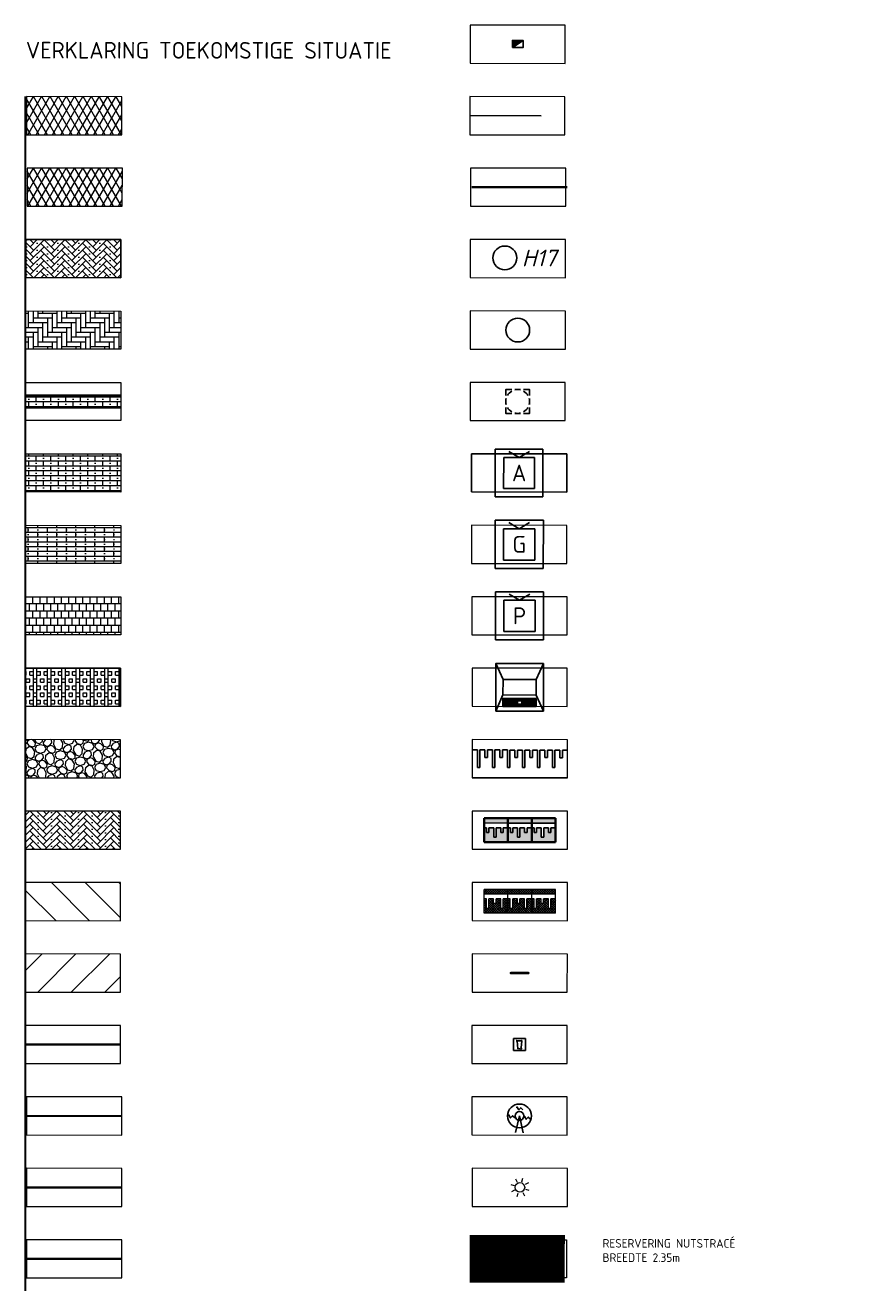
# Model space of a CAD drawing. Header units: metres. Extents: x 109063 to 109671, y 521086 to 521391.
# Tile 85 of 85: x 109636 to 109671, y 521227 to 521280. Entities that reach past the tile are written whole.
import ezdxf
from ezdxf.enums import TextEntityAlignment as Align
from ezdxf.lldxf.tags import DXFTag

# ---------------------------------------------------------------- set-up
doc = ezdxf.new("R2010")
doc.units = ezdxf.units.M
for name, pattern in [('NLCS-HIDDEN', [4, 2, -2]), ('RI-HWA', [7.4, 5, -2.4]), ('RI-HWA_AANSLUITLEIDING-SO', [4.8, 3, -1.8]), ('XX-HIDDEN', [4, 2, -2])]:
    doc.linetypes.add(name, pattern=pattern)
for name, color, linetype, lineweight, true_color in [('N-OI-RI-HWA_RIOOLPUT-S', 150, 'Continuous', 25, 0x007fff), ('N-OI-RI-HWA_RIOOLPUT-T25', 150, 'Continuous', 25, 0x007fff), ('N-OI-RI-HWA_TRANSPORTLEIDING-G', 150, 'RI-HWA', 35, 0x007fff), ('N-WE-OV-KABEL_AANSLUITKABEL-GV', 3, 'OV-KABEL-SO', 35, 0x00ff00), ('N-WE-RI-HWA_KOLKAANSLUITING_PVC-G', 150, 'RI-HWA_AANSLUITLEIDING-SO', 25, 0x007fff), ('N-WE-VH-VERHARDING_ASFALT_ROOD-A-200', 7, 'Continuous', 18, 0xa50000), ('N-WE-VH-VERHARDING_GRASBETONSTEEN-A', 7, 'Continuous', 18, 0x52a500), ('N-WE-VH-VERHARDING_OPEN_TEGEL_300X300-A-200', 1, 'Continuous', 18, 0xff0000), ('N-WE-VH-VERHARDING_STRAATBAKSTEEN-A', 7, 'Continuous', 18, 0xa50029), ('N-WE-VH-VERHARDING_STRAATBAKSTEEN_VOETPAD-A', 7, 'Continuous', 18, 0xe60000)]:
    doc.layers.add(name, color=color, linetype=linetype, lineweight=lineweight, true_color=true_color)
for name, color, linetype, lineweight in [('N-WE-GK-BESCHOEIING_KUNSTSTOF-G', 130, 'GK-BESCHOEIING-SO', 35), ('N-WE-GW-GROND_ZAND-WERK-A-200', 7, 'Continuous', 18), ('N-WE-IE-MEUBILAIR_WEGMEUBILAIR_AFVALBAK-S-100', 7, 'Continuous', 25), ('N-WE-IE-MEUBILAIR_WEGMEUBILAIR_CONTAINER-S', 7, 'Continuous', 25), ('N-WE-IE-MEUBILAIR_WEGMEUBILAIR_CONTAINER-S-100', 7, 'Continuous', 25), ('N-WE-IE-MEUBILAIR_WEGMEUBILAIR_FIETSENREK-S', 7, 'Continuous', 25), ('N-WE-IE-MEUBILAIR_WEGMEUBILAIR_PAAL-S-500', 7, 'Continuous', 25), ('N-WE-IE-TERREINAFSCHEIDING_KUNSTMATIG_HEKWERK-G', 20, 'IE-TERREINAFSCHEIDING_KUNSTMATIG-SO', 35), ('N-WE-KL-ET_LS_OV_LICHTMAST-S', 190, 'Continuous', 25), ('N-WE-KL-STROOK-G', 253, 'NLCS-HIDDEN', 35), ('N-WE-OV-KABEL-GV', 190, 'OV-KABEL-SO', 35), ('N-WE-RI-HWA_GOOT-G', 150, 'Continuous', 35), ('N-WE-RI-HWA_KOLK_TROTTOIRKOLK-S-200', 150, 'Continuous', 25), ('N-WE-RI-PUT-S-200', 7, 'Continuous', 25), ('N-WE-VH-DREMPEL_BESTRAAT-S', 30, 'Continuous', 25), ('N-WE-VH-DREMPEL_PREFAB_ELEMENT-S', 30, 'Continuous', 25), ('N-WE-VH-DREMPEL_PREFAB_ELEMENT_1000-S', 30, 'Continuous', 25), ('N-WE-VH-GESLOTENVERHARDING_ASFALT-A-200', 12, 'Continuous', 18), ('N-WE-VH-KANTVERHARDING_WEG-G', 4, 'Continuous', 35), ('N-WE-VH-MATERIAALGRENS-G', 7, 'XX-HIDDEN', 35), ('N-WE-VH-VERHARDING_STRAATBAKSTEEN-A-200', 42, 'Continuous', 18), ('N-WE-VH-VERHARDING_STRAATBAKSTEEN_WAALFORMAAT-A-200', 7, 'Continuous', 18), ('N-WE-VH-VERHARDING_STRAATBAKSTENEN_DIKFORMAAT_ZWART-A-200', 7, 'Continuous', 18), ('V-WE-VH-VERHARDING_HALFVERHARDING-A-200', 122, 'Continuous', 18), ('X-XX-AL-TEKENBLAD_VERKLARING-G', 7, 'Continuous', 18), ('X-XX-AL-TEKENBLAD_VERKLARING-T25', 7, 'Continuous', 25)]:
    doc.layers.add(name, color=color, linetype=linetype, lineweight=lineweight)
doc.layers.add('X-XX-AL-HULPLIJN-G', color=2, linetype='Continuous', lineweight=30, plot=False)
doc.layers.get('0').freeze()
doc.styles.add('NLCS-ISO', font='NLCS-ISO.ttf')
doc.styles.add('NLCS-ISO-M200-T18', font='NLCS-ISO.ttf', dxfattribs={"height": 0.36})
doc.styles.get("Standard").update_dxf_attribs({"font": 'isocpeur.ttf'})
doc.linetypes.add('GK-BESCHOEIING-SO', pattern='A,18,-3,[1,NLCS.SHX,S=0.6,R=0,X=0,Y=0],-3', length=24)
doc.linetypes.add('IE-TERREINAFSCHEIDING_KUNSTMATIG-SO', pattern='A,4,[82,NLCS.SHX,S=0.75,R=90,X=0,Y=0],4,-2', length=10)
tags = doc.linetypes.add('OV-KABEL-SO', pattern='A,4,-1,[103,NLCS.SHX,S=0.75,R=0,X=0,Y=0],-1,4,-1.5,["0V",Standard,S=1,R=0,X=0,Y=-0.5],-3', length=14.5).pattern_tags.tags
tags[18] = DXFTag(74, 10)
pattern_1 = [(0, (0.02388, -6.00001), (0, 0.207), []), (90, (0.6449, -6), (-0.621, 4e-17), [0.207, -0.207]), (90, (0.3344, -5.793), (-0.621, 4e-17), [0.207, -0.207]), (0, (0.3344, -5.8965), (0, 0.414), [0, -0.621, 0, 0]), (0, (0.6449, -5.6895), (0, 0.414), [0, -0.621, 0, 0])]
pattern_2 = [(60, (0, 0), (-0.25980762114, 0.15), []), (120, (0, 0), (-0.25980762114, -0.15), [])]
pattern_3 = [(45, (0.00171, 3e-06), (-0.0494975, 0.0494975), []), (135, (0.00171, 3e-06), (-0.0494975, -0.0494975), [])]

# ---------------------------------------------------------------- blocks, each defined once
blk = doc.blocks.new('SIE-WEG_CONTAINER_AFVAL')
for p, q in [((-0.75, -0.75), (-0.75, 0.75)), ((-0.75, 0.75), (0.75, 0.75)), ((-0.487, -0.487), (-0.487, 0.487)), ((-0.487, 0.487), (0.487, 0.487)), ((0, 0.487), (-0.325, 0.675)), ((0, 0.487), (0.325, 0.675)), ((0.487, 0.487), (0.487, -0.487)), ((0.75, 0.75), (0.75, -0.75)), ((0.75, -0.75), (-0.75, -0.75)), ((0.487, -0.487), (-0.487, -0.487))]:
    blk.add_line(p, q)
at = {"style": 'NLCS-ISO'}
blk.add_text('A', height=0.525, dxfattribs=at).set_placement((0, 0), align=Align.MIDDLE_CENTER)
blk = doc.blocks.new('SKL-ET_OV_LICHTMAST-SO')
at = {"color": 0, "linetype": 'ByBlock', "lineweight": 18}
for points in [[(-1.25, 0), (-2, 0)], [(-1.41, 1.41), (-0.88, 0.88)], [(0, 2), (0, 1.25)], [(0.88, 0.88), (1.41, 1.41)], [(2, 0), (1.25, 0)], [(-1.41, -1.41), (-0.88, -0.88)], [(0, -1.25), (0, -2)], [(0.88, -0.88), (1.41, -1.41)]]:
    blk.add_lwpolyline(points, dxfattribs=at)
blk.add_circle((0, 0), 1, dxfattribs=at)
blk = doc.blocks.new('SIE-WEG_CONTAINER_GLAS-SO')
for p, q in [((-3.75, -3.75), (-3.75, 3.75)), ((-3.75, 3.75), (3.75, 3.75)), ((-2.44, -2.44), (-2.44, 2.44)), ((-2.44, 2.44), (2.44, 2.44)), ((0, 2.44), (-1.62, 3.38)), ((0, 2.44), (1.62, 3.38)), ((2.44, 2.44), (2.44, -2.44)), ((3.75, 3.75), (3.75, -3.75)), ((3.75, -3.75), (-3.75, -3.75)), ((2.44, -2.44), (-2.44, -2.44))]:
    blk.add_line(p, q)
at = {"style": 'NLCS-ISO'}
blk.add_text('G', height=2.62, dxfattribs=at).set_placement((0, 0), align=Align.MIDDLE_CENTER)
blk = doc.blocks.new('SIE-WEG_CONTAINER_PAPIER-SO')
for p, q in [((-3.75, -3.75), (-3.75, 3.75)), ((-3.75, 3.75), (3.75, 3.75)), ((-2.44, -2.44), (-2.44, 2.44)), ((-2.44, 2.44), (2.44, 2.44)), ((0, 2.44), (-1.62, 3.38)), ((0, 2.44), (1.62, 3.38)), ((2.44, 2.44), (2.44, -2.44)), ((3.75, 3.75), (3.75, -3.75)), ((3.75, -3.75), (-3.75, -3.75)), ((2.44, -2.44), (-2.44, -2.44))]:
    blk.add_line(p, q)
at = {"style": 'NLCS-ISO'}
blk.add_text('P', height=2.62, dxfattribs=at).set_placement((0, 0), align=Align.MIDDLE_CENTER)
blk = doc.blocks.new('SIE-WEG_AFVALBAK_02-SO')
at = {"flags": 128}
for points in [[(2, 2), (-2, 2), (-2, -2), (2, -2)], [(1.4, 0.65), (-1.4, 0.65), (-1.4, -0.65), (1.4, -0.65)], [(1.4, -0.94), (-1.4, -0.94), (-1.4, -1.61), (1.4, -1.61)], [(0.17, -1.14), (-0.17, -1.14), (-0.17, -1.41), (0.17, -1.41)]]:
    blk.add_lwpolyline(points, close=True, dxfattribs=at)
for points in [[(-1.4, 0.65), (-2, 2)], [(1.4, 0.65), (2, 2)], [(-1.4, -0.65), (-2, -2)], [(1.4, -1.04), (-1.4, -1.04)], [(1.4, -0.65), (2, -2)], [(1.4, -1.14), (-1.4, -1.14)], [(-0.17, -1.27), (-1.4, -1.27)], [(1.4, -1.41), (-1.4, -1.41)], [(1.4, -1.51), (-1.4, -1.51)], [(1.4, -1.27), (0.17, -1.27)]]:
    blk.add_lwpolyline(points, dxfattribs=at)
blk = doc.blocks.new('SIE-WEG_CONTAINER_HUISVUIL_OPSTELPLAATS-SO')
for p, q in [((-2.5, 2.5), (2.5, 2.5)), ((-2.5, -2.5), (-2.5, 2.5)), ((0.74, 1.6), (-1.36, 1.6)), ((-1.36, 1.6), (0.89, 1.6)), ((-1.31, 1.61), (0.74, 1.6)), ((-1.02, 1.56), (-1.31, 1.61)), ((-0.72, -1.78), (-1.02, 1.56)), ((0.9, 1.5), (0.65, -1.39)), ((0.83, 1.6), (0.84, 1.65)), ((0.89, 1.6), (0.83, 1.6)), ((0.84, 1.65), (0.91, 1.68)), ((0.97, 1.48), (0.9, 1.5)), ((0.91, 1.68), (0.99, 1.68)), ((0.99, 1.58), (0.97, 1.48)), ((0.99, 1.68), (0.99, 1.58)), ((2.5, 2.5), (2.5, -2.5)), ((2.5, -2.5), (-2.5, -2.5)), ((0.26, -1.68), (-0.72, -1.78)), ((0.4, -1.9), (0.26, -1.68)), ((0.54, -2), (0.4, -1.9)), ((0.73, -1.94), (0.54, -2)), ((0.65, -1.39), (0.8, -1.51)), ((0.81, -1.71), (0.73, -1.94)), ((0.8, -1.51), (0.81, -1.71))]:
    blk.add_line(p, q)
blk = doc.blocks.new('SRI-KOLK_TROTTOIR-SO')
blk.add_hatch(color=256).paths.add_polyline_path([(1.125, 1.5), (-1.125, 1.5), (-1.125, 0)])
blk.add_line((-1.125, 0), (1.125, 1.5))
at = {"flags": 128}
blk.add_lwpolyline([(-1.125, 0), (1.125, 0), (1.125, 1.5), (-1.125, 1.5)], close=True, dxfattribs=at)
blk = doc.blocks.new('SIE-WEG_FIETSNIET')
for p, q in [((-0.375, 0.02), (-0.375, -0.02)), ((0.375, 0.02), (-0.375, 0.02)), ((0.375, 0.02), (0.375, -0.02)), ((0.375, -0.02), (-0.375, -0.02))]:
    blk.add_line(p, q)
for centre in [(-0.375, 0), (0.375, 0)]:
    blk.add_circle(centre, 0.02)
blk = doc.blocks.new('SRI-PUT_OPHOOGTEBRENGEN-SO')
for p, q in [((-2, -0.5), (-2, 0.5)), ((-0.5, 2), (0.5, 2)), ((2, -0.5), (2, 0.5)), ((-0.5, -2), (0.5, -2))]:
    blk.add_line(p, q)
for points in [[(-1, 2), (-2, 2), (-2, 1)], [(1, 2), (2, 2), (2, 1)], [(-1, -2), (-2, -2), (-2, -1)], [(1, -2), (2, -2), (2, -1)]]:
    blk.add_lwpolyline(points)
for start, end in [(165.5225, 194.4775), (120, 150), (75.5225, 104.4775), (30, 60), (345.5225, 14.4775), (210, 240), (255.5225, 284.4775), (300, 330)]:
    blk.add_arc((0, 0), 2, start, end)
blk = doc.blocks.new('*U477')
for p, q in [((0.525, 0), (0.525, 0.735)), ((0.525, 0.735), (0.63, 0.735)), ((0.63, 0.735), (0.63, 0)), ((1.155, 0), (1.155, 0.735)), ((1.155, 0.735), (1.26, 0.735)), ((1.26, 0.735), (1.26, 0)), ((1.785, 0), (1.785, 0.735)), ((1.785, 0.735), (1.89, 0.735)), ((1.89, 0.735), (1.89, 0)), ((2.415, 0), (2.415, 0.735)), ((2.415, 0.735), (2.52, 0.735)), ((2.52, 0.735), (2.52, 0)), ((3.045, 0), (3.045, 0.735)), ((3.045, 0.735), (3.15, 0.735)), ((3.15, 0.735), (3.15, 0)), ((3.675, 0), (3.675, 0.735)), ((3.675, 0.735), (3.78, 0.735)), ((3.78, 0.735), (3.78, 0)), ((0, 0), (0.21, 0)), ((0.21, 0), (0.21, 0.315)), ((0.21, 0.315), (0.315, 0.315)), ((0.315, 0.315), (0.315, 0)), ((0.84, 0), (0.84, 0.315)), ((0.84, 0.315), (0.945, 0.315)), ((0.945, 0.315), (0.945, 0)), ((1.47, 0), (1.47, 0.315)), ((1.47, 0.315), (1.575, 0.315)), ((1.575, 0.315), (1.575, 0)), ((2.1, 0), (2.1, 0.315)), ((2.1, 0.315), (2.205, 0.315)), ((2.205, 0.315), (2.205, 0)), ((2.73, 0), (2.73, 0.315)), ((2.73, 0.315), (2.835, 0.315)), ((2.835, 0.315), (2.835, 0)), ((3.36, 0), (3.36, 0.315)), ((3.36, 0.315), (3.465, 0.315)), ((3.465, 0.315), (3.465, 0)), ((0.315, 0), (0.525, 0)), ((0.63, 0), (0.84, 0)), ((0.945, 0), (1.155, 0)), ((1.26, 0), (1.47, 0)), ((1.575, 0), (1.785, 0)), ((1.89, 0), (2.1, 0)), ((2.205, 0), (2.415, 0)), ((2.52, 0), (2.73, 0)), ((2.835, 0), (3.045, 0)), ((3.15, 0), (3.36, 0)), ((3.465, 0), (3.675, 0)), ((3.78, 0), (3.99, 0))]:
    blk.add_line(p, q)
blk.add_lwpolyline([(0, 1.155), (3.99, 1.155)])
blk = doc.blocks.new('SIE-WEG_PAAL_LAADPAAL-SO')
for p, q in [((0, 0), (1.42, 0.3)), ((0.04, 0.42), (0.11, 0.43)), ((-0.76, -0.22), (-0.69, -0.21)), ((-0.08, -0.9), (-0.01, -0.89)), ((0, 0), (1.39, -0.35))]:
    blk.add_line(p, q)
at = {"flags": 128}
for points in [[(-0.52, 0.28), (-0.69, 0.1), (-0.52, -0.07), (-0.76, -0.22), (-0.71, -0.16)], [(0.28, 0.92), (0.1, 0.74), (0.28, 0.56), (0.04, 0.42), (0.08, 0.48)], [(0.16, -0.4), (-0.02, -0.58), (0.16, -0.76), (-0.08, -0.9), (-0.04, -0.85)]]:
    blk.add_lwpolyline(points, dxfattribs=at)
for radius in [1, 0.373]:
    blk.add_circle((0, 0), radius)
blk = doc.blocks.new('N-SVH-DREMPEL_PREFAB_1000X1200')
h = blk.add_hatch(color=254)
h.dxf.hatch_style = 1
h.paths.add_polyline_path([(0, 1), (0, 0.8), (1, 0.8), (1, 1)])
h.paths.add_polyline_path([(0, 0.6), (0, 0), (1, 0), (1, 0.6), (0.9, 0.6), (0.9, 0.4), (0.8, 0.4), (0.8, 0.6), (0.6, 0.6), (0.6, 0.2), (0.5, 0.2), (0.5, 0.6), (0.3, 0.6), (0.3, 0.4), (0.2, 0.4), (0.2, 0.6)])
for p, q in [((1, 1), (0, 1)), ((0, 0), (0, 1)), ((1, 0.8), (0, 0.8)), ((0, 0.2), (0, 0.6)), ((0.2, 0.6), (0, 0.6)), ((0.2, 0.4), (0.2, 0.6)), ((0.3, 0.4), (0.3, 0.6)), ((0.5, 0.6), (0.3, 0.6)), ((0.5, 0.2), (0.5, 0.6)), ((0.6, 0.2), (0.6, 0.6)), ((0.8, 0.6), (0.6, 0.6)), ((0.8, 0.4), (0.8, 0.6)), ((1, 0.6), (0.9, 0.6)), ((0.9, 0.4), (0.9, 0.6)), ((1, 0), (1, 1)), ((1, 0), (0, 0)), ((0.3, 0.4), (0.2, 0.4)), ((0.6, 0.2), (0.5, 0.2)), ((0.9, 0.4), (0.8, 0.4))]:
    blk.add_line(p, q)
blk = doc.blocks.new('*U471')
at = {"layer": 'N-WE-VH-MATERIAALGRENS-G'}
blk.add_lwpolyline([(0, 1), (1, 1), (1, 0), (0, 0)], close=True, dxfattribs=at)
at = {"layer": 'N-WE-VH-DREMPEL_PREFAB_ELEMENT-S', "xscale": -1, "rotation": 180}
blk.add_blockref('N-SVH-DREMPEL_PREFAB_1000X1200', (0, 1), dxfattribs=at)
blk = doc.blocks.new('Prefab drempel 1000x1000')
at = {"lineweight": 0}
h = blk.add_hatch(dxfattribs=at)
h.set_pattern_fill('L45L135', color=256, scale=0.07, style=0)
h.set_pattern_definition(pattern_3)
h.paths.add_polyline_path([(1, 0.8), (1, 1), (0, 1), (0, 0.8)])
h = blk.add_hatch(color=254)
h.dxf.hatch_style = 1
h.paths.add_polyline_path([(1, 0.8), (1, 1), (0, 1), (0, 0.8)])
h.paths.add_polyline_path([(1, 0), (1, 0.6), (0.8, 0.6), (0.8, 0.2), (0.7, 0.2), (0.7, 0.6), (0.5, 0.6), (0.5, 0.4), (0.4, 0.4), (0.4, 0.6), (0.2, 0.6), (0.2, 0.2), (0.1, 0.2), (0.1, 0.6), (0, 0.6), (0, 0)])
h = blk.add_hatch(dxfattribs=at)
h.set_pattern_fill('L45L135', color=256, scale=0.07, style=2)
h.set_pattern_definition(pattern_3)
h.paths.add_polyline_path([(1, 0), (1, 0.6), (0.8, 0.6), (0.8, 0.2), (0.7, 0.2), (0.7, 0.6), (0.5, 0.6), (0.5, 0.4), (0.4, 0.4), (0.4, 0.6), (0.2, 0.6), (0.2, 0.2), (0.1, 0.2), (0.1, 0.6), (0, 0.6), (0, 0)])
for p, q in [((1, 1), (0, 1)), ((0, 0), (0, 1)), ((1, 0.8), (0, 0.8)), ((0.1, 0.6), (0, 0.6)), ((0.1, 0.2), (0.1, 0.6)), ((0.2, 0.2), (0.2, 0.6)), ((0.4, 0.6), (0.2, 0.6)), ((0.4, 0.4), (0.4, 0.6)), ((0.5, 0.4), (0.5, 0.6)), ((0.7, 0.6), (0.5, 0.6)), ((0.7, 0.2), (0.7, 0.6)), ((0.8, 0.2), (0.8, 0.6)), ((1, 0.6), (0.8, 0.6)), ((1, 0), (1, 1)), ((1, 0.4), (1, 0.6)), ((1, 0), (0, 0)), ((0.2, 0.2), (0.1, 0.2)), ((0.5, 0.4), (0.4, 0.4)), ((0.8, 0.2), (0.7, 0.2))]:
    blk.add_line(p, q, dxfattribs=at)

msp = doc.modelspace()

# ---------------------------------------------------------------- hatches: boundary and pattern name
at = {"layer": 'N-WE-GW-GROND_ZAND-WERK-A-200'}
h = msp.add_hatch(dxfattribs=at)
h.set_pattern_fill('AGW-WERK_ONTGRAVEN-SO', color=256, scale=0.2, pattern_type=2)
h.set_pattern_definition([(135, (109286.1364, 521185.818), (-0.7071068, -0.7071068), [])])
h.paths.add_polyline_path([(109635.873, 521242.092), (109639.873, 521242.088), (109639.875, 521243.688), (109635.875, 521243.692)])
h = msp.add_hatch(dxfattribs=at)
h.set_pattern_fill('AGW-WERK_AANVULLEN-SO', color=256, scale=0.2, pattern_type=2)
h.set_pattern_definition([(45, (109286.1364, 521185.818), (-0.7071068, 0.7071068), [])])
h.paths.add_polyline_path([(109635.871, 521239.092), (109639.871, 521239.088), (109639.872, 521240.688), (109635.872, 521240.692)])
at = {"layer": 'N-WE-VH-GESLOTENVERHARDING_ASFALT-A-200'}
h = msp.add_hatch(dxfattribs=at)
h.set_pattern_fill('AVH-ASFALT-SO', color=256, scale=0.3, pattern_type=2)
h.set_pattern_definition(pattern_2)
h.paths.add_polyline_path([(109635.926, 521275.092), (109639.926, 521275.088), (109639.927, 521276.688), (109635.927, 521276.692)])
at = {"layer": 'N-WE-VH-VERHARDING_ASFALT_ROOD-A-200'}
h = msp.add_hatch(dxfattribs=at)
h.set_pattern_fill('AVH-ASFALT-SO', color=256, scale=0.3, pattern_type=2)
h.set_pattern_definition(pattern_2)
h.paths.add_polyline_path([(109635.95, 521272.092), (109639.95, 521272.088), (109639.951, 521273.688), (109635.951, 521273.692)])
at = {"layer": 'N-WE-VH-VERHARDING_GRASBETONSTEEN-A'}
h = msp.add_hatch(dxfattribs=at)
h.set_pattern_fill('AVH-GRASBETONSTEEN_01-SO', color=256, scale=0.3, pattern_type=2)
h.set_pattern_definition([(90, (0.012, -12), (-0.6, 4e-17), []), (90, (0.162, -12), (-0.6, 4e-17), []), (0, (0.012, -12), (0, 0.6), [-0.15, 0.15]), (0, (0.012, -11.85), (0, 0.6), [-0.15, 0.15]), (0, (0.012, -11.7), (0, 0.6), [0.15, -0.15]), (0, (0.012, -11.55), (0, 0.6), [0.15, -0.15]), (90, (0.312, -12), (-0.6, 4e-17), [0.15, -0.15]), (90, (0.462, -12), (-0.6, 4e-17), [0.15, -0.15])])
h.paths.add_polyline_path([(109635.879, 521251.092), (109639.879, 521251.088), (109639.88, 521252.688), (109635.88, 521252.692)])
at = {"layer": 'N-WE-VH-VERHARDING_OPEN_TEGEL_300X300-A-200'}
h = msp.add_hatch(dxfattribs=at)
h.set_pattern_fill('AVH-TEGEL_300X300_HALFST90-SO', color=256, pattern_type=2)
h.set_pattern_definition([(90, (-0.00261, -3), (-0.15, 0.3), [0.3, -0.3]), (0, (-0.0026, -3), (0, 0.3), [])])
h.paths.add_polyline_path([(109635.881, 521254.092), (109639.881, 521254.088), (109639.883, 521255.688), (109635.883, 521255.692)])
at = {"layer": 'N-WE-VH-VERHARDING_STRAATBAKSTEEN-A'}
h = msp.add_hatch(dxfattribs=at)
h.set_pattern_fill('AVH-SBS_DIKFORMAAT_KEPER', color=256, scale=3, angle=45, pattern_type=2)
h.set_pattern_definition([(45, (0.02127, -6.00001), (0, 0.29274220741), [0.828, -0.414]), (315, (-0.41785, -5.5609), (8e-17, 0.29274220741), [0.828, -0.414]), (45, (0.314, -5.5609), (0, 0.29274220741), [0, -1.242]), (45, (-0.1251, -5.70727), (0, 0.29274220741), [0, -1.242])])
h.paths.add_polyline_path([(109635.892, 521269.092), (109639.892, 521269.088), (109639.893, 521270.688), (109635.893, 521270.692)])
h = msp.add_hatch(dxfattribs=at)
h.set_pattern_fill('AVH-SBS_DIKFORMAAT_HALFST-SO', color=256, scale=3, pattern_type=2)
h.set_pattern_definition(pattern_1)
h.paths.add_polyline_path([(109635.889, 521263.642), (109639.889, 521263.638), (109639.89, 521264.138), (109635.89, 521264.142)])
at = {"layer": 'N-WE-VH-VERHARDING_STRAATBAKSTEEN-A-200'}
h = msp.add_hatch(dxfattribs=at)
h.set_pattern_fill('AVH-SBS_DIKFORMAAT_HALFST-SO', color=256, scale=4, pattern_type=2)
h.set_pattern_definition([(0, (0, 0), (0, 0.2), []), (90, (0.8, 0), (-0.8, 5e-17), [0.2, -0.2]), (90, (0.4, 0.2), (-0.8, 5e-17), [0.2, -0.2]), (0, (0.4, 0.1), (0, 0.4), [0, -0.4, 0, 0, 0]), (0, (0.4, 0.3), (0, 0.4), [0, -0.4, 0, 0, 0])])
h.paths.add_polyline_path([(109635.884, 521257.092), (109639.884, 521257.088), (109639.885, 521258.688), (109635.885, 521258.692)])
at = {"layer": 'N-WE-VH-VERHARDING_STRAATBAKSTEEN_VOETPAD-A'}
h = msp.add_hatch(dxfattribs=at)
h.set_pattern_fill('AVH-SBS_DIKFORMAAT_HALFST-SO', color=256, scale=3, pattern_type=2)
h.set_pattern_definition(pattern_1)
h.paths.add_polyline_path([(109635.886, 521260.092), (109639.886, 521260.088), (109639.888, 521261.688), (109635.888, 521261.692)])
at = {"layer": 'N-WE-VH-VERHARDING_STRAATBAKSTEEN_WAALFORMAAT-A-200'}
h = msp.add_hatch(dxfattribs=at)
h.set_pattern_fill('AVH-SBS_WAALFORMAAT_KEPER-SO', color=256, scale=4, angle=45, pattern_type=2)
h.set_pattern_definition([(45, (0.00261, -3), (0, 0.282842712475), [1, -0.6]), (315, (-0.56307, -2.43431), (3e-17, 0.282842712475), [1, -0.6]), (45, (0.35617, -2.50502), (0, 0.282842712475), [0, -1.6]), (45, (-0.20952, -2.64645), (0, 0.282842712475), [0, -1.6])])
h.paths.add_polyline_path([(109635.879, 521245.092), (109639.879, 521245.088), (109639.88, 521246.688), (109635.88, 521246.692)])
at = {"layer": 'N-WE-VH-VERHARDING_STRAATBAKSTENEN_DIKFORMAAT_ZWART-A-200'}
h = msp.add_hatch(dxfattribs=at)
h.set_pattern_fill('AVH-SBS_LINGEFORMAAT_ELLEBOOG-SO', color=256, scale=2.5, pattern_type=2)
h.set_pattern_definition([(0, (0, 0), (0.2, 0.2), [0.8, -0.4]), (270, (0, 0.6), (0.2, 0.2), [0.8, -0.4])])
h.paths.add_polyline_path([(109635.892, 521266.092), (109639.892, 521266.088), (109639.893, 521267.688), (109635.893, 521267.692)])
at = {"layer": 'V-WE-VH-VERHARDING_HALFVERHARDING-A-200'}
h = msp.add_hatch(dxfattribs=at)
h.set_pattern_fill('AVH-HALFVERHARDING_GRIND_01-SO', color=256, scale=0.2, pattern_type=2)
h.set_pattern_definition([(342.742, (109641.2112, 521249.13034), (0.34547, 0.62553), [0.17454, -0.69884]), (17.258, (109640.54385, 521249.3377), (0.345474, 0.625535), [0.17454, -1.0606]), (61.089, (109640.7105, 521249.3895), (-0.83404, 0.25911), [0.1428, -0.57178]), (118.911, (109641.12503, 521250.14), (-0.345476, -0.62554), [0.1428, -0.86778]), (162.742, (109640.7105, 521249.63946), (-0.34547, -0.62553), [0.17454, -0.69884]), (197.258, (109640.54385, 521249.69124), (-0.345474, -0.625535), [0.17454, -1.0606]), (241.089, (109640.3772, 521249.6396), (0.83404, -0.25911), [0.1428, -0.57178]), (298.911, (109640.6536, 521250.14), (0.345476, 0.62554), [0.1428, -0.86778]), (342.742, (109639.5217, 521250.0409), (-0.48857, 0.88463), [0.15578, -0.71758]), (40.852, (109638.6341, 521248.1181), (0.345472, 0.625532), [0.1566, -2.31624]), (84.587, (109639.78895, 521250.09714), (-0.143097, 1.510173), [0.19018, -1.95508]), (118.911, (109640.64085, 521250.02646), (-0.834054, 0.259106), [0.18928, -0.82132]), (162.742, (109639.7154, 521250.45216), (0.48857, -0.88463), [0.1567, -0.71664]), (40.852, (109638.41115, 521248.51988), (0.345472, 0.625532), [0.15622, -2.31662]), (84.587, (109639.42967, 521250.2076), (-0.34547, -0.62554), [0.18974, -1.95554]), (298.911, (109639.4297, 521250.2076), (0.83405, -0.25911), [0.19042, -0.82018]), (26.669, (109637.85857, 521248.86466), (-1.179516, -0.366431), [0.11696, -2.90952]), (84.587, (109639.83353, 521250.53442), (-0.34547, -0.62554), [0.11724, -2.02802]), (131.7624, (109638.86745, 521252.42042), (-1.3226255, 1.143745), [0.15658, -2.56274]), (162.742, (109637.8698, 521249.15044), (-0.34547, -0.62553), [0.12604, -0.74732]), (26.669, (109637.64483, 521249.13528), (-1.179516, -0.366431), [0.1171, -2.90938]), (84.587, (109639.50317, 521250.62474), (-0.34547, -0.62554), [0.1286, -2.01666]), (131.7624, (109638.61551, 521252.29378), (-1.322625, 1.143745), [0.13436, -2.58496]), (342.742, (109639.59265, 521250.5245), (0.34547, 0.62553), [0.1428, -0.73056]), (50.2416, (109639.74363, 521249.29732), (0.3454694, 0.6255294), [0.13896, -4.40622]), (95.413, (109639.8325, 521249.40414), (-0.48857, 0.884636), [0.12196, -1.39498]), (150.939, (109638.00981, 521251.55392), (-0.834043, 0.259112), [0.11236, -3.3091]), (197.258, (109639.72277, 521249.5801), (0.83404, -0.25911), [0.14282, -1.0923]), (50.2416, (109639.49167, 521249.42392), (0.3454694, 0.6255294), [0.14808, -4.3971]), (95.413, (109639.50215, 521249.31336), (-0.48857, 0.884636), [0.11106, -1.40588]), (150.939, (109637.79607, 521251.28332), (-0.834043, 0.259112), [0.12024, -3.30122]), (17.258, (109639.60725, 521249.25494), (-0.83404, 0.25911), [0.1428, -1.09232])])
h.paths.add_polyline_path([(109635.876, 521248.092), (109639.876, 521248.088), (109639.877, 521249.688), (109635.877, 521249.692)])

# ---------------------------------------------------------------- linework, layer by layer
at = {"layer": 'N-OI-RI-HWA_RIOOLPUT-S'}
msp.add_circle((109656.018, 521269.918), 0.5, dxfattribs=at)
at = {"layer": 'N-OI-RI-HWA_RIOOLPUT-S', "color": 7}
msp.add_circle((109656.561, 521266.89), 0.5, dxfattribs=at)
at = {"layer": 'N-OI-RI-HWA_TRANSPORTLEIDING-G', "flags": 128}
msp.add_lwpolyline([(109654.631, 521272.892), (109658.631, 521272.888)], dxfattribs=at)
at = {"layer": 'N-WE-GK-BESCHOEIING_KUNSTSTOF-G', "ltscale": 0.8, "flags": 128}
msp.add_lwpolyline([(109635.869, 521236.892), (109639.869, 521236.892)], dxfattribs=at)
at = {"layer": 'N-WE-IE-TERREINAFSCHEIDING_KUNSTMATIG_HEKWERK-G', "flags": 128}
msp.add_lwpolyline([(109635.924, 521233.891), (109639.924, 521233.887)], dxfattribs=at)
at = {"layer": 'N-WE-KL-STROOK-G', "const_width": 2, "flags": 128}
msp.add_lwpolyline([(109654.538, 521227.891), (109658.538, 521227.888)], dxfattribs=at)
at = {"layer": 'N-WE-OV-KABEL-GV', "flags": 128}
msp.add_lwpolyline([(109635.924, 521230.892), (109639.924, 521230.892)], dxfattribs=at)
at = {"layer": 'N-WE-OV-KABEL_AANSLUITKABEL-GV', "flags": 128}
msp.add_lwpolyline([(109635.924, 521227.892), (109639.924, 521227.888)], dxfattribs=at)
at = {"layer": 'N-WE-RI-HWA_GOOT-G', "flags": 128}
for points in [[(109635.89, 521264.142), (109639.89, 521264.138)], [(109635.889, 521263.642), (109639.889, 521263.638)]]:
    msp.add_lwpolyline(points, dxfattribs=at)
at = {"layer": 'N-WE-RI-HWA_KOLKAANSLUITING_PVC-G', "flags": 128}
msp.add_lwpolyline([(109654.542, 521275.892), (109658.542, 521275.888)], dxfattribs=at)
at = {"layer": 'X-XX-AL-HULPLIJN-G', "flags": 128}
msp.add_lwpolyline([(109635.872, 521276.692), (109635.872, 521175.415)], dxfattribs=at)
at = {"layer": 'X-XX-AL-TEKENBLAD_VERKLARING-G', "flags": 128}
for points in [[(109654.557, 521278.092), (109658.557, 521278.088), (109658.559, 521279.688), (109654.559, 521279.692)], [(109635.926, 521275.092), (109639.926, 521275.088), (109639.927, 521276.688), (109635.927, 521276.692)], [(109654.541, 521275.092), (109658.541, 521275.088), (109658.543, 521276.688), (109654.543, 521276.692)], [(109635.95, 521272.092), (109639.95, 521272.088), (109639.951, 521273.688), (109635.951, 521273.692)], [(109654.579, 521272.092), (109658.579, 521272.088), (109658.58, 521273.688), (109654.58, 521273.692)], [(109639.893, 521270.688), (109639.892, 521269.088), (109635.892, 521269.092), (109635.893, 521270.692)], [(109635.892, 521269.092), (109639.892, 521269.088), (109639.893, 521270.688), (109635.893, 521270.692)], [(109654.563, 521269.092), (109658.563, 521269.088), (109658.564, 521270.688), (109654.564, 521270.692)], [(109639.893, 521267.688), (109639.892, 521266.088), (109635.892, 521266.092), (109635.893, 521267.692)], [(109654.56, 521266.092), (109658.56, 521266.088), (109658.561, 521267.688), (109654.561, 521267.692)], [(109639.89, 521264.688), (109639.889, 521263.088), (109635.889, 521263.092), (109635.89, 521264.692)], [(109654.557, 521263.092), (109658.557, 521263.088), (109658.559, 521264.688), (109654.559, 521264.692)], [(109639.888, 521261.688), (109639.886, 521260.088), (109635.886, 521260.092), (109635.888, 521261.692)], [(109658.62, 521261.688), (109658.619, 521260.088), (109654.619, 521260.092), (109654.62, 521261.692)], [(109654.619, 521260.092), (109658.619, 521260.088), (109658.62, 521261.688), (109654.62, 521261.692)], [(109639.885, 521258.688), (109639.884, 521257.088), (109635.884, 521257.092), (109635.885, 521258.692)], [(109654.623, 521257.092), (109658.623, 521257.088), (109658.624, 521258.688), (109654.624, 521258.692)], [(109639.883, 521255.688), (109639.881, 521254.088), (109635.881, 521254.092), (109635.883, 521255.692)], [(109654.635, 521254.092), (109658.635, 521254.088), (109658.636, 521255.688), (109654.636, 521255.692)], [(109639.88, 521252.688), (109639.879, 521251.088), (109635.879, 521251.092), (109635.88, 521252.692)], [(109635.879, 521251.092), (109639.879, 521251.088), (109639.88, 521252.688), (109635.88, 521252.692)], [(109654.64, 521251.092), (109658.64, 521251.088), (109658.641, 521252.688), (109654.641, 521252.692)], [(109635.876, 521248.092), (109639.876, 521248.088), (109639.877, 521249.688), (109635.877, 521249.692)], [(109654.645, 521248.092), (109658.645, 521248.088), (109658.647, 521249.688), (109654.647, 521249.692)], [(109635.879, 521245.092), (109639.879, 521245.088), (109639.88, 521246.688), (109635.88, 521246.692)], [(109654.648, 521245.092), (109658.648, 521245.088), (109658.649, 521246.688), (109654.649, 521246.692)], [(109635.873, 521242.092), (109639.873, 521242.088), (109639.875, 521243.688), (109635.875, 521243.692)], [(109654.645, 521242.092), (109658.645, 521242.088), (109658.647, 521243.688), (109654.647, 521243.692)], [(109635.871, 521239.092), (109639.871, 521239.088), (109639.872, 521240.688), (109635.872, 521240.692)], [(109654.643, 521239.092), (109658.643, 521239.088), (109658.644, 521240.688), (109654.644, 521240.692)], [(109635.868, 521236.092), (109639.868, 521236.088), (109639.869, 521237.688), (109635.869, 521237.692)], [(109654.635, 521236.092), (109658.635, 521236.088), (109658.637, 521237.688), (109654.637, 521237.692)], [(109635.924, 521233.092), (109639.924, 521233.088), (109639.925, 521234.688), (109635.925, 521234.692)], [(109654.634, 521233.092), (109658.634, 521233.088), (109658.636, 521234.688), (109654.636, 521234.692)], [(109635.924, 521230.092), (109639.924, 521230.088), (109639.925, 521231.688), (109635.925, 521231.692)], [(109654.651, 521230.092), (109658.651, 521230.088), (109658.652, 521231.688), (109654.652, 521231.692)], [(109635.924, 521227.092), (109639.924, 521227.088), (109639.925, 521228.688), (109635.925, 521228.692)], [(109658.614, 521228.688), (109658.613, 521227.088), (109654.613, 521227.092), (109654.614, 521228.692)], [(109658.614, 521228.688), (109658.613, 521227.088), (109654.613, 521227.092), (109654.614, 521228.692)]]:
    msp.add_lwpolyline(points, close=True, dxfattribs=at)

# ---------------------------------------------------------------- block references
at = {"layer": 'N-WE-IE-MEUBILAIR_WEGMEUBILAIR_AFVALBAK-S-100', "xscale": 0.5, "yscale": 0.5, "zscale": 0.1, "rotation": 359.9500613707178}
msp.add_blockref('SIE-WEG_AFVALBAK_02-SO', (109656.641, 521251.89), dxfattribs=at)
at = {"layer": 'N-WE-IE-MEUBILAIR_WEGMEUBILAIR_CONTAINER-S', "xscale": 1.335, "yscale": 1.335, "zscale": 2, "rotation": 359.9500613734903}
msp.add_blockref('SIE-WEG_CONTAINER_AFVAL', (109656.619, 521260.89), dxfattribs=at)
at = {"layer": 'N-WE-IE-MEUBILAIR_WEGMEUBILAIR_CONTAINER-S-100'}
for name, p, xscale, yscale, zscale, rotation in [('SIE-WEG_CONTAINER_GLAS-SO', (109656.623, 521257.89), 0.27, 0.27, 0.27, 359.9500613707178), ('SIE-WEG_CONTAINER_PAPIER-SO', (109656.635, 521254.89), 0.27, 0.27, 0.27, 359.9500613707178), ('SIE-WEG_CONTAINER_HUISVUIL_OPSTELPLAATS-SO', (109656.636, 521236.89), 0.1, 0.1, 0.1, 359.9500613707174)]:
    msp.add_blockref(name, p, dxfattribs=dict(at, xscale=xscale, yscale=yscale, zscale=zscale, rotation=rotation))
at = {"layer": 'N-WE-IE-MEUBILAIR_WEGMEUBILAIR_FIETSENREK-S'}
msp.add_blockref('SIE-WEG_FIETSNIET', (109656.644, 521239.89), dxfattribs=at)
at = {"layer": 'N-WE-IE-MEUBILAIR_WEGMEUBILAIR_PAAL-S-500', "xscale": 0.4999999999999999, "yscale": 0.4999999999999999, "zscale": 0.4999999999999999, "rotation": 270.1797756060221}
msp.add_blockref('SIE-WEG_PAAL_LAADPAAL-SO', (109656.635, 521233.89), dxfattribs=at)
at = {"layer": 'N-WE-KL-ET_LS_OV_LICHTMAST-S', "xscale": 0.2, "yscale": 0.2, "zscale": 0.2, "rotation": 27.7805159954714}
msp.add_blockref('SKL-ET_OV_LICHTMAST-SO', (109656.652, 521230.89), dxfattribs=at)
at = {"layer": 'N-WE-RI-HWA_KOLK_TROTTOIRKOLK-S-200', "xscale": 0.2, "yscale": 0.2, "zscale": 0.2}
msp.add_blockref('SRI-KOLK_TROTTOIR-SO', (109656.561, 521278.749), dxfattribs=at)
at = {"layer": 'N-WE-RI-PUT-S-200', "xscale": 0.25, "yscale": 0.25, "zscale": 0.3, "rotation": 359.9837482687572}
msp.add_blockref('SRI-PUT_OPHOOGTEBRENGEN-SO', (109656.558, 521263.89), dxfattribs=at)
at = {"layer": 'N-WE-VH-DREMPEL_BESTRAAT-S', "rotation": 179.7969480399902}
msp.add_blockref('*U477', (109658.646, 521249.247), dxfattribs=at)
at = {"layer": 'N-WE-VH-DREMPEL_PREFAB_ELEMENT_1000-S', "rotation": 179.9500613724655}
for p in [(109656.151, 521246.39), (109657.151, 521246.389), (109658.151, 521246.389)]:
    msp.add_blockref('*U471', p, dxfattribs=at)
at = {"layer": 'N-WE-VH-KANTVERHARDING_WEG-G'}
for p in [(109655.148, 521242.405), (109656.148, 521242.405), (109657.148, 521242.405)]:
    msp.add_blockref('Prefab drempel 1000x1000', p, dxfattribs=at)

# ---------------------------------------------------------------- texts
at = {"layer": 'N-OI-RI-HWA_RIOOLPUT-T25', "color": 150, "linetype": 'Continuous', "lineweight": 25, "true_color": 0x007fff, "insert": (109657.459, 521269.565), "char_height": 0.7, "attachment_point": 8}
msp.add_mtext('{\\fISOCPEUR|b0|i1|c0|p34;H17}', dxfattribs=at)
at = {"layer": 'X-XX-AL-TEKENBLAD_VERKLARING-G', "style": 'NLCS-ISO'}
msp.add_text('VERKLARING TOEKOMSTIGE SITUATIE', height=0.7, rotation=359.9501, dxfattribs=at).set_placement((109635.899, 521278.292))
at = {"layer": 'X-XX-AL-TEKENBLAD_VERKLARING-T25', "insert": (109660.125, 521228.722), "char_height": 0.36, "attachment_point": 1, "rotation": 359.9501, "style": 'NLCS-ISO-M200-T18'}
msp.add_mtext_dynamic_manual_height_columns('RESERVERING NUTSTRACÉ\\PBREEDTE 2.35m', width=21.3726, gutter_width=2.5, heights=[0], dxfattribs=at)

doc.saveas('drawing.dxf')
